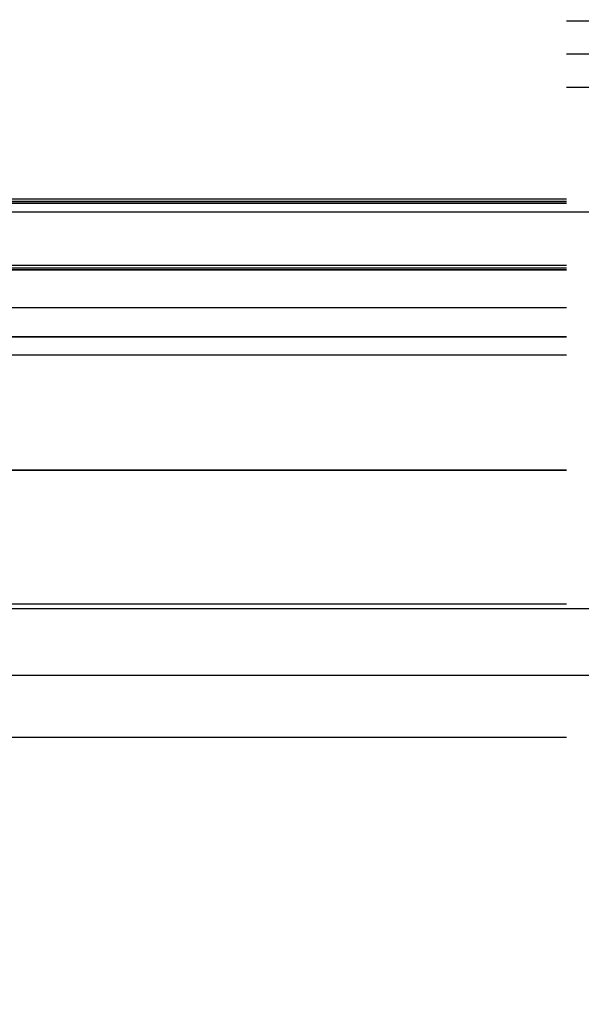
# Model space of a CAD drawing. Header units: millimetres. Extents: x -630 to 192, y -7 to 1615.
# Tile 208 of 249: x 65 to 77, y 1506 to 1526. Entities that reach past the tile are written whole.
import ezdxf

# ---------------------------------------------------------------- set-up
doc = ezdxf.new("R2010")
doc.units = ezdxf.units.MM
doc.header["$MEASUREMENT"] = 0
doc.layers.add('OVIDIO 160x80x72h', color=7, linetype='Continuous')

msp = doc.modelspace()

# ---------------------------------------------------------------- linework, layer by layer
at = {"layer": 'OVIDIO 160x80x72h', "extrusion": (0.114881, 0.045678, 0.992329)}
for points in [[(1406.103, -608.078), (1406.103, -501.222)], [(1406.103, -501.222), (1406.103, -608.078)], [(1405.646, -608.078), (1405.646, -501.222)], [(1405.646, -501.222), (1405.646, -608.078)], [(1391.393, -594.114), (1391.393, -539.71)], [(1391.164, -594.331), (1391.164, -539.14)]]:
    msp.add_lwpolyline(points, dxfattribs=at)
at = {"layer": 'OVIDIO 160x80x72h', "extrusion": (1, 0, 0)}
for points in [[(1522.251, 679.106), (1525.829, 680.895)], [(1525.829, 680.895), (1524.487, 683.578)], [(1524.487, 683.578), (1525.829, 680.895)], [(1521.491, 680.403), (1525.158, 682.236)], [(1524.487, 683.578), (1520.909, 681.789)], [(1523.995, 679.978), (1522.653, 682.661)], [(1522.161, 679.061), (1522.251, 679.106)], [(1522.251, 679.106), (1522.161, 679.061)], [(1520.82, 681.744), (1522.161, 679.061)], [(1522.161, 679.061), (1522.082, 679.022), (1522, 678.985), (1521.917, 678.949), (1521.833, 678.915), (1521.747, 678.882), (1521.659, 678.852), (1521.571, 678.823), (1521.481, 678.795), (1521.389, 678.77), (1521.297, 678.747), (1521.203, 678.726), (1521.108, 678.707), (1521.012, 678.69), (1520.915, 678.676), (1520.817, 678.664), (1520.719, 678.654), (1520.62, 678.647), (1520.52, 678.642), (1520.419, 678.639), (1520.318, 678.639), (1520.217, 678.642), (1520.116, 678.647), (1520.014, 678.655), (1519.912, 678.665), (1519.81, 678.679), (1519.709, 678.694), (1519.607, 678.713), (1519.506, 678.734), (1519.406, 678.757), (1519.306, 678.784), (1519.206, 678.813), (1519.108, 678.844), (1519.01, 678.878), (1518.913, 678.915), (1518.817, 678.954), (1518.723, 678.995), (1518.629, 679.039), (1518.537, 679.085), (1518.446, 679.133), (1518.357, 679.184), (1518.269, 679.237), (1518.183, 679.291), (1518.099, 679.348), (1518.016, 679.407), (1517.935, 679.467), (1517.856, 679.529), (1517.78, 679.593), (1517.705, 679.659), (1517.632, 679.726), (1517.561, 679.794), (1517.492, 679.864), (1517.425, 679.935), (1517.361, 680.007), (1517.298, 680.08), (1517.238, 680.154), (1517.18, 680.229), (1517.124, 680.305), (1517.071, 680.381), (1517.019, 680.458), (1516.97, 680.536), (1516.923, 680.614), (1516.878, 680.692), (1516.835, 680.771), (1516.795, 680.85)], [(1516.795, 680.85), (1516.835, 680.771), (1516.878, 680.692), (1516.923, 680.614), (1516.97, 680.536), (1517.019, 680.458), (1517.071, 680.381), (1517.124, 680.305), (1517.18, 680.229), (1517.238, 680.154), (1517.298, 680.08), (1517.361, 680.007), (1517.425, 679.935), (1517.492, 679.864), (1517.561, 679.794), (1517.632, 679.726), (1517.705, 679.659), (1517.78, 679.593), (1517.856, 679.529), (1517.935, 679.467), (1518.016, 679.407), (1518.099, 679.348), (1518.183, 679.291), (1518.269, 679.237), (1518.357, 679.184), (1518.446, 679.133), (1518.537, 679.085), (1518.629, 679.039), (1518.723, 678.995), (1518.817, 678.954), (1518.913, 678.915), (1519.01, 678.878), (1519.108, 678.844), (1519.206, 678.813), (1519.306, 678.784), (1519.406, 678.757), (1519.506, 678.734), (1519.607, 678.713), (1519.709, 678.694), (1519.81, 678.679), (1519.912, 678.665), (1520.014, 678.655), (1520.116, 678.647), (1520.217, 678.642), (1520.318, 678.639), (1520.419, 678.639), (1520.52, 678.642), (1520.62, 678.647), (1520.719, 678.654), (1520.817, 678.664), (1520.915, 678.676), (1521.012, 678.69), (1521.108, 678.707), (1521.203, 678.726), (1521.297, 678.747), (1521.389, 678.77), (1521.481, 678.795), (1521.571, 678.823), (1521.659, 678.852), (1521.747, 678.882), (1521.833, 678.915), (1521.917, 678.949), (1522, 678.985), (1522.082, 679.022), (1522.161, 679.061)], [(1522.161, 679.061), (1520.82, 681.744)], [(1518.169, 679.301), (1521.267, 680.85)], [(1520.909, 681.789), (1520.82, 681.744)], [(1520.82, 681.744), (1520.909, 681.789)], [(1519.478, 682.192), (1519.488, 682.172), (1519.499, 682.152), (1519.51, 682.133), (1519.522, 682.113), (1519.534, 682.094), (1519.547, 682.074), (1519.561, 682.055), (1519.574, 682.036), (1519.589, 682.018), (1519.604, 681.999), (1519.62, 681.981), (1519.636, 681.963), (1519.652, 681.945), (1519.67, 681.928), (1519.687, 681.911), (1519.706, 681.894), (1519.724, 681.877), (1519.744, 681.861), (1519.763, 681.846), (1519.783, 681.831), (1519.804, 681.816), (1519.825, 681.802), (1519.847, 681.788), (1519.869, 681.775), (1519.891, 681.762), (1519.914, 681.75), (1519.937, 681.739), (1519.96, 681.728), (1519.984, 681.718), (1520.008, 681.708), (1520.032, 681.699), (1520.056, 681.69), (1520.081, 681.682), (1520.106, 681.675), (1520.131, 681.669), (1520.156, 681.663), (1520.181, 681.657), (1520.207, 681.653), (1520.232, 681.649), (1520.257, 681.646), (1520.283, 681.643), (1520.308, 681.641), (1520.334, 681.64), (1520.359, 681.639), (1520.384, 681.639), (1520.409, 681.64), (1520.434, 681.641), (1520.459, 681.643), (1520.484, 681.645), (1520.508, 681.648), (1520.532, 681.652), (1520.556, 681.656), (1520.58, 681.661), (1520.604, 681.666), (1520.627, 681.672), (1520.65, 681.678), (1520.672, 681.685), (1520.694, 681.692), (1520.716, 681.7), (1520.738, 681.708), (1520.759, 681.716), (1520.779, 681.725), (1520.8, 681.735), (1520.82, 681.744)], [(1520.82, 681.744), (1520.8, 681.735), (1520.779, 681.725), (1520.759, 681.716), (1520.738, 681.708), (1520.716, 681.7), (1520.694, 681.692), (1520.672, 681.685), (1520.65, 681.678), (1520.627, 681.672), (1520.604, 681.666), (1520.58, 681.661), (1520.556, 681.656), (1520.532, 681.652), (1520.508, 681.648), (1520.484, 681.645), (1520.459, 681.643), (1520.434, 681.641), (1520.409, 681.64), (1520.384, 681.639), (1520.359, 681.639), (1520.334, 681.64), (1520.308, 681.641), (1520.283, 681.643), (1520.257, 681.646), (1520.232, 681.649), (1520.207, 681.653), (1520.181, 681.657), (1520.156, 681.663), (1520.131, 681.669), (1520.106, 681.675), (1520.081, 681.682), (1520.056, 681.69), (1520.032, 681.699), (1520.008, 681.708), (1519.984, 681.718), (1519.96, 681.728), (1519.937, 681.739), (1519.914, 681.75), (1519.891, 681.762), (1519.869, 681.775), (1519.847, 681.788), (1519.825, 681.802), (1519.804, 681.816), (1519.783, 681.831), (1519.763, 681.846), (1519.744, 681.861), (1519.724, 681.877), (1519.706, 681.894), (1519.687, 681.911), (1519.67, 681.928), (1519.652, 681.945), (1519.636, 681.963), (1519.62, 681.981), (1519.604, 681.999), (1519.589, 682.018), (1519.574, 682.036), (1519.561, 682.055), (1519.547, 682.074), (1519.534, 682.094), (1519.522, 682.113), (1519.51, 682.133), (1519.499, 682.152), (1519.488, 682.172), (1519.478, 682.192)], [(1518.584, 681.744), (1520.133, 678.646)], [(1519.478, 682.192), (1516.795, 680.85)], [(1516.795, 680.85), (1519.478, 682.192)], [(1519.478, 682.192), (1513.664, 693.819)], [(1513.664, 693.819), (1519.478, 682.192)], [(1512.323, 693.148), (1518.137, 681.521)], [(1516.795, 680.85), (1510.981, 692.478)], [(1510.981, 692.478), (1516.795, 680.85)], [(1513.888, 686.664), (1516.571, 688.005)], [(1510.981, 692.478), (1513.664, 693.819)], [(1513.664, 693.819), (1510.981, 692.478)], [(1510.186, 700.776), (1507.503, 699.435)]]:
    msp.add_lwpolyline(points, dxfattribs=at)
at = {"layer": 'OVIDIO 160x80x72h'}
for points in [[(76.216, 1525.829), (97.453, 1525.829)], [(97.453, 1525.158), (76.216, 1525.158)], [(97.453, 1524.487), (76.216, 1524.487)], [(41.216, 1522.251), (76.216, 1522.251)], [(41.216, 1522.206), (76.216, 1522.206)], [(76.216, 1522.161), (41.216, 1522.161)], [(41.216, 1522.161), (76.216, 1522.161)], [(90.716, 1521.983), (27.467, 1521.983)], [(76.216, 1520.909), (41.216, 1520.909)], [(41.216, 1520.865), (76.216, 1520.865)], [(41.216, 1520.82), (76.216, 1520.82)], [(76.216, 1520.82), (41.216, 1520.82)], [(76.216, 1520.056), (41.216, 1520.056)], [(41.216, 1519.478), (76.216, 1519.478)], [(76.216, 1519.478), (41.216, 1519.478)], [(76.216, 1519.108), (41.216, 1519.108)], [(76.216, 1516.795), (41.216, 1516.795)], [(41.216, 1516.795), (76.216, 1516.795)], [(89.788, 1514.012), (-219.111, 1514.012)], [(62.006, 1514.112), (76.216, 1514.112)], [(89.788, 1512.67), (-219.111, 1512.67)], [(62.006, 1511.428), (76.216, 1511.428)]]:
    msp.add_lwpolyline(points, dxfattribs=at)
at = {"layer": 'OVIDIO 160x80x72h', "extrusion": (2.56846e-05, 1, 8.30777e-08)}
for points in [[(-43.181, 680.576), (-74.181, 680.676)], [(-74.181, 680.676), (-43.181, 680.576)], [(-43.183, 679.867), (-74.183, 679.967)], [(-43.185, 679.158), (-74.185, 679.258)], [(-74.185, 679.258), (-43.185, 679.158)]]:
    msp.add_lwpolyline(points, dxfattribs=at)
at = {"layer": 'OVIDIO 160x80x72h', "extrusion": (-0.003049, 0.326394, 0.945229)}
for points in [[(-88.464, -1218.786), (-88.508, -1218.785), (-88.553, -1218.783), (-88.598, -1218.78), (-88.643, -1218.776), (-88.689, -1218.771), (-88.735, -1218.765), (-88.781, -1218.758), (-88.827, -1218.749), (-88.874, -1218.74), (-88.92, -1218.729), (-88.967, -1218.717), (-89.013, -1218.704), (-89.06, -1218.689), (-89.106, -1218.674), (-89.152, -1218.657), (-89.198, -1218.639), (-89.244, -1218.619), (-89.29, -1218.599), (-89.335, -1218.577), (-89.38, -1218.554), (-89.424, -1218.529), (-89.468, -1218.504), (-89.512, -1218.477), (-89.555, -1218.449), (-89.597, -1218.42), (-89.639, -1218.39), (-89.68, -1218.359), (-89.72, -1218.327), (-89.759, -1218.293), (-89.798, -1218.259), (-89.835, -1218.223), (-89.872, -1218.187), (-89.908, -1218.149), (-89.943, -1218.111), (-89.976, -1218.072), (-90.009, -1218.032), (-90.041, -1217.991), (-90.071, -1217.949), (-90.1, -1217.907), (-90.129, -1217.864), (-90.156, -1217.821), (-90.181, -1217.777), (-90.206, -1217.732), (-90.229, -1217.687), (-90.252, -1217.642), (-90.273, -1217.596), (-90.292, -1217.55), (-90.311, -1217.504), (-90.328, -1217.458), (-90.344, -1217.411), (-90.359, -1217.364), (-90.372, -1217.318), (-90.384, -1217.271), (-90.395, -1217.224), (-90.405, -1217.177), (-90.414, -1217.131), (-90.422, -1217.084), (-90.428, -1217.038), (-90.433, -1216.992), (-90.437, -1216.946), (-90.441, -1216.901), (-90.443, -1216.856), (-90.444, -1216.811), (-90.444, -1216.767)], [(-90.444, -1216.767), (-90.444, -1216.811), (-90.443, -1216.856), (-90.441, -1216.901), (-90.437, -1216.946), (-90.433, -1216.992), (-90.428, -1217.038), (-90.422, -1217.084), (-90.414, -1217.131), (-90.405, -1217.177), (-90.395, -1217.224), (-90.384, -1217.271), (-90.372, -1217.318), (-90.359, -1217.364), (-90.344, -1217.411), (-90.328, -1217.458), (-90.311, -1217.504), (-90.292, -1217.55), (-90.273, -1217.596), (-90.252, -1217.642), (-90.229, -1217.687), (-90.206, -1217.732), (-90.181, -1217.777), (-90.156, -1217.821), (-90.129, -1217.864), (-90.1, -1217.907), (-90.071, -1217.949), (-90.041, -1217.991), (-90.009, -1218.032), (-89.976, -1218.072), (-89.943, -1218.111), (-89.908, -1218.149), (-89.872, -1218.187), (-89.835, -1218.223), (-89.798, -1218.259), (-89.759, -1218.293), (-89.72, -1218.327), (-89.68, -1218.359), (-89.639, -1218.39), (-89.597, -1218.42), (-89.555, -1218.449), (-89.512, -1218.477), (-89.468, -1218.504), (-89.424, -1218.529), (-89.38, -1218.554), (-89.335, -1218.577), (-89.29, -1218.599), (-89.244, -1218.619), (-89.198, -1218.639), (-89.152, -1218.657), (-89.106, -1218.674), (-89.06, -1218.689), (-89.013, -1218.704), (-88.967, -1218.717), (-88.92, -1218.729), (-88.874, -1218.74), (-88.827, -1218.749), (-88.781, -1218.758), (-88.735, -1218.765), (-88.689, -1218.771), (-88.643, -1218.776), (-88.598, -1218.78), (-88.553, -1218.783), (-88.508, -1218.785), (-88.464, -1218.786)], [(-90.444, -1216.767), (-90.444, -1216.817), (-90.442, -1216.867), (-90.44, -1216.917), (-90.436, -1216.967), (-90.43, -1217.017), (-90.424, -1217.067), (-90.416, -1217.117), (-90.407, -1217.167), (-90.397, -1217.216), (-90.386, -1217.265), (-90.373, -1217.314), (-90.359, -1217.362), (-90.344, -1217.41), (-90.328, -1217.457), (-90.311, -1217.504), (-90.292, -1217.55), (-90.273, -1217.596), (-90.252, -1217.641), (-90.231, -1217.685), (-90.208, -1217.729), (-90.184, -1217.772), (-90.16, -1217.814), (-90.135, -1217.855), (-90.108, -1217.895), (-90.081, -1217.935), (-90.053, -1217.974), (-90.025, -1218.011), (-89.995, -1218.048), (-89.966, -1218.084), (-89.935, -1218.119), (-89.904, -1218.153), (-89.872, -1218.187), (-89.84, -1218.219), (-89.806, -1218.251), (-89.772, -1218.282), (-89.736, -1218.313), (-89.7, -1218.343), (-89.663, -1218.372), (-89.625, -1218.401), (-89.586, -1218.429), (-89.546, -1218.456), (-89.505, -1218.482), (-89.463, -1218.507), (-89.421, -1218.531), (-89.378, -1218.555), (-89.334, -1218.577), (-89.289, -1218.599), (-89.244, -1218.619), (-89.198, -1218.639), (-89.152, -1218.657), (-89.105, -1218.674), (-89.057, -1218.69), (-89.009, -1218.705), (-88.961, -1218.718), (-88.912, -1218.731), (-88.863, -1218.742), (-88.814, -1218.752), (-88.764, -1218.761), (-88.714, -1218.768), (-88.664, -1218.774), (-88.614, -1218.779), (-88.564, -1218.783), (-88.514, -1218.785), (-88.464, -1218.786)], [(-88.464, -1218.786), (-88.508, -1218.785), (-88.553, -1218.783), (-88.598, -1218.78), (-88.643, -1218.776), (-88.689, -1218.771), (-88.735, -1218.765), (-88.781, -1218.758), (-88.827, -1218.749), (-88.874, -1218.74), (-88.92, -1218.729), (-88.967, -1218.717), (-89.013, -1218.704), (-89.06, -1218.689), (-89.106, -1218.674), (-89.152, -1218.657), (-89.198, -1218.639), (-89.244, -1218.619), (-89.29, -1218.599), (-89.335, -1218.577), (-89.38, -1218.554), (-89.424, -1218.529), (-89.468, -1218.504), (-89.512, -1218.477), (-89.555, -1218.449), (-89.597, -1218.42), (-89.639, -1218.39), (-89.68, -1218.359), (-89.72, -1218.327), (-89.759, -1218.293), (-89.798, -1218.259), (-89.835, -1218.223), (-89.872, -1218.187), (-89.908, -1218.149), (-89.943, -1218.111), (-89.976, -1218.072), (-90.009, -1218.032), (-90.041, -1217.991), (-90.071, -1217.949), (-90.1, -1217.907), (-90.129, -1217.864), (-90.156, -1217.821), (-90.181, -1217.777), (-90.206, -1217.732), (-90.229, -1217.687), (-90.252, -1217.642), (-90.273, -1217.596), (-90.292, -1217.55), (-90.311, -1217.504), (-90.328, -1217.458), (-90.344, -1217.411), (-90.359, -1217.364), (-90.372, -1217.318), (-90.384, -1217.271), (-90.395, -1217.224), (-90.405, -1217.177), (-90.414, -1217.131), (-90.422, -1217.084), (-90.428, -1217.038), (-90.433, -1216.992), (-90.437, -1216.946), (-90.441, -1216.901), (-90.443, -1216.856), (-90.444, -1216.811), (-90.444, -1216.767)], [(-90.444, -1216.767), (-90.444, -1216.811), (-90.443, -1216.856), (-90.441, -1216.901), (-90.437, -1216.946), (-90.433, -1216.992), (-90.428, -1217.038), (-90.422, -1217.084), (-90.414, -1217.131), (-90.405, -1217.177), (-90.395, -1217.224), (-90.384, -1217.271), (-90.372, -1217.318), (-90.359, -1217.364), (-90.344, -1217.411), (-90.328, -1217.458), (-90.311, -1217.504), (-90.292, -1217.55), (-90.273, -1217.596), (-90.252, -1217.642), (-90.229, -1217.687), (-90.206, -1217.732), (-90.181, -1217.777), (-90.156, -1217.821), (-90.129, -1217.864), (-90.1, -1217.907), (-90.071, -1217.949), (-90.041, -1217.991), (-90.009, -1218.032), (-89.976, -1218.072), (-89.943, -1218.111), (-89.908, -1218.149), (-89.872, -1218.187), (-89.835, -1218.223), (-89.798, -1218.259), (-89.759, -1218.293), (-89.72, -1218.327), (-89.68, -1218.359), (-89.639, -1218.39), (-89.597, -1218.42), (-89.555, -1218.449), (-89.512, -1218.477), (-89.468, -1218.504), (-89.424, -1218.529), (-89.38, -1218.554), (-89.335, -1218.577), (-89.29, -1218.599), (-89.244, -1218.619), (-89.198, -1218.639), (-89.152, -1218.657), (-89.106, -1218.674), (-89.06, -1218.689), (-89.013, -1218.704), (-88.967, -1218.717), (-88.92, -1218.729), (-88.874, -1218.74), (-88.827, -1218.749), (-88.781, -1218.758), (-88.735, -1218.765), (-88.689, -1218.771), (-88.643, -1218.776), (-88.598, -1218.78), (-88.553, -1218.783), (-88.508, -1218.785), (-88.464, -1218.786)], [(-92.408, -1213.143), (-92.364, -1213.144), (-92.319, -1213.146), (-92.274, -1213.149), (-92.228, -1213.153), (-92.183, -1213.158), (-92.137, -1213.165), (-92.091, -1213.173), (-92.044, -1213.182), (-91.998, -1213.192), (-91.952, -1213.203), (-91.905, -1213.216), (-91.858, -1213.23), (-91.812, -1213.245), (-91.766, -1213.262), (-91.719, -1213.279), (-91.673, -1213.299), (-91.627, -1213.319), (-91.582, -1213.341), (-91.537, -1213.364), (-91.492, -1213.388), (-91.447, -1213.414), (-91.403, -1213.441), (-91.36, -1213.469), (-91.317, -1213.498), (-91.275, -1213.529), (-91.233, -1213.561), (-91.192, -1213.594), (-91.152, -1213.628), (-91.113, -1213.664), (-91.074, -1213.7), (-91.037, -1213.738), (-91, -1213.776), (-90.964, -1213.816), (-90.929, -1213.857), (-90.896, -1213.898), (-90.863, -1213.94), (-90.831, -1213.983), (-90.801, -1214.027), (-90.772, -1214.072), (-90.744, -1214.117), (-90.717, -1214.163), (-90.691, -1214.21), (-90.666, -1214.257), (-90.643, -1214.304), (-90.621, -1214.352), (-90.6, -1214.401), (-90.58, -1214.449), (-90.562, -1214.498), (-90.545, -1214.547), (-90.529, -1214.597), (-90.514, -1214.646), (-90.5, -1214.695), (-90.488, -1214.745), (-90.477, -1214.794), (-90.467, -1214.844), (-90.459, -1214.893), (-90.451, -1214.942), (-90.445, -1214.991), (-90.439, -1215.04), (-90.435, -1215.088), (-90.432, -1215.136), (-90.43, -1215.184), (-90.429, -1215.231), (-90.429, -1215.278)], [(-90.429, -1215.278), (-90.429, -1215.231), (-90.43, -1215.184), (-90.432, -1215.136), (-90.435, -1215.088), (-90.439, -1215.04), (-90.445, -1214.991), (-90.451, -1214.942), (-90.459, -1214.893), (-90.467, -1214.844), (-90.477, -1214.794), (-90.488, -1214.745), (-90.5, -1214.695), (-90.514, -1214.646), (-90.529, -1214.597), (-90.545, -1214.547), (-90.562, -1214.498), (-90.58, -1214.449), (-90.6, -1214.401), (-90.621, -1214.352), (-90.643, -1214.304), (-90.666, -1214.257), (-90.691, -1214.21), (-90.717, -1214.163), (-90.744, -1214.117), (-90.772, -1214.072), (-90.801, -1214.027), (-90.831, -1213.983), (-90.863, -1213.94), (-90.896, -1213.898), (-90.929, -1213.857), (-90.964, -1213.816), (-91, -1213.776), (-91.037, -1213.738), (-91.074, -1213.7), (-91.113, -1213.664), (-91.152, -1213.628), (-91.192, -1213.594), (-91.233, -1213.561), (-91.275, -1213.529), (-91.317, -1213.498), (-91.36, -1213.469), (-91.403, -1213.441), (-91.447, -1213.414), (-91.492, -1213.388), (-91.537, -1213.364), (-91.582, -1213.341), (-91.627, -1213.319), (-91.673, -1213.299), (-91.719, -1213.279), (-91.766, -1213.262), (-91.812, -1213.245), (-91.858, -1213.23), (-91.905, -1213.216), (-91.952, -1213.203), (-91.998, -1213.192), (-92.044, -1213.182), (-92.091, -1213.173), (-92.137, -1213.165), (-92.183, -1213.158), (-92.228, -1213.153), (-92.274, -1213.149), (-92.319, -1213.146), (-92.364, -1213.144), (-92.408, -1213.143)], [(-90.434, -1215.796), (-90.434, -1215.749), (-90.435, -1215.702), (-90.437, -1215.654), (-90.44, -1215.606), (-90.445, -1215.558), (-90.45, -1215.509), (-90.456, -1215.46), (-90.464, -1215.411), (-90.472, -1215.362), (-90.482, -1215.312), (-90.493, -1215.263), (-90.506, -1215.213), (-90.519, -1215.164), (-90.534, -1215.114), (-90.55, -1215.065), (-90.567, -1215.016), (-90.585, -1214.967), (-90.605, -1214.919), (-90.626, -1214.87), (-90.648, -1214.822), (-90.671, -1214.775), (-90.696, -1214.728), (-90.722, -1214.681), (-90.749, -1214.635), (-90.777, -1214.59), (-90.806, -1214.545), (-90.837, -1214.501), (-90.868, -1214.458), (-90.901, -1214.416), (-90.935, -1214.374), (-90.969, -1214.334), (-91.005, -1214.294), (-91.042, -1214.256), (-91.079, -1214.218), (-91.118, -1214.182), (-91.157, -1214.146), (-91.197, -1214.112), (-91.238, -1214.079), (-91.28, -1214.047), (-91.322, -1214.016), (-91.365, -1213.987), (-91.408, -1213.959), (-91.452, -1213.932), (-91.497, -1213.906), (-91.542, -1213.882), (-91.587, -1213.859), (-91.633, -1213.837), (-91.678, -1213.817), (-91.724, -1213.797), (-91.771, -1213.78), (-91.817, -1213.763), (-91.864, -1213.748), (-91.91, -1213.734), (-91.957, -1213.721), (-92.003, -1213.71), (-92.05, -1213.7), (-92.096, -1213.691), (-92.142, -1213.683), (-92.188, -1213.676), (-92.233, -1213.671), (-92.279, -1213.667), (-92.324, -1213.664), (-92.369, -1213.662), (-92.413, -1213.661)], [(-92.413, -1213.661), (-92.369, -1213.662), (-92.324, -1213.664), (-92.279, -1213.667), (-92.233, -1213.671), (-92.188, -1213.676), (-92.142, -1213.683), (-92.096, -1213.691), (-92.05, -1213.7), (-92.003, -1213.71), (-91.957, -1213.721), (-91.91, -1213.734), (-91.864, -1213.748), (-91.817, -1213.763), (-91.771, -1213.78), (-91.724, -1213.797), (-91.678, -1213.817), (-91.633, -1213.837), (-91.587, -1213.859), (-91.542, -1213.882), (-91.497, -1213.906), (-91.452, -1213.932), (-91.408, -1213.959), (-91.365, -1213.987), (-91.322, -1214.016), (-91.28, -1214.047), (-91.238, -1214.079), (-91.197, -1214.112), (-91.157, -1214.146), (-91.118, -1214.182), (-91.079, -1214.218), (-91.042, -1214.256), (-91.005, -1214.294), (-90.969, -1214.334), (-90.935, -1214.374), (-90.901, -1214.416), (-90.868, -1214.458), (-90.837, -1214.501), (-90.806, -1214.545), (-90.777, -1214.59), (-90.749, -1214.635), (-90.722, -1214.681), (-90.696, -1214.728), (-90.671, -1214.775), (-90.648, -1214.822), (-90.626, -1214.87), (-90.605, -1214.919), (-90.585, -1214.967), (-90.567, -1215.016), (-90.55, -1215.065), (-90.534, -1215.114), (-90.519, -1215.164), (-90.506, -1215.213), (-90.493, -1215.263), (-90.482, -1215.312), (-90.472, -1215.362), (-90.464, -1215.411), (-90.456, -1215.46), (-90.45, -1215.509), (-90.445, -1215.558), (-90.44, -1215.606), (-90.437, -1215.654), (-90.435, -1215.702), (-90.434, -1215.749), (-90.434, -1215.796)]]:
    msp.add_lwpolyline(points, dxfattribs=at)
at = {"layer": 'OVIDIO 160x80x72h', "extrusion": (0.999995, 0.000995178, 0.002882)}
for points in [[(1524.656, 679.037), (1525.146, 680.455)], [(1525.146, 680.455), (1524.656, 679.037)], [(1524.101, 679.229), (1524.591, 680.647)], [(1522.061, 679.934), (1522.55, 681.351)]]:
    msp.add_lwpolyline(points, dxfattribs=at)
at = {"layer": 'OVIDIO 160x80x72h', "extrusion": (0.999999, -0.001021, 0.000352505)}
for points in [[(1523.407, 681.309), (1522, 681.795)], [(1522, 681.795), (1523.407, 681.309)], [(1523.162, 680.6), (1522, 681.001)], [(1522.918, 679.891), (1522, 680.208)], [(1522, 680.208), (1522.918, 679.891)]]:
    msp.add_lwpolyline(points, dxfattribs=at)
at = {"layer": 'OVIDIO 160x80x72h', "extrusion": (0.999995, 0.000995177, 0.002882)}
for points in [[(1522.764, 679.691), (1523.254, 681.109)], [(1523.254, 681.109), (1522.764, 679.691)]]:
    msp.add_lwpolyline(points, dxfattribs=at)
at = {"layer": 'OVIDIO 160x80x72h', "extrusion": (0, 1, 0)}
for points in [[(-90.716, 682.102), (-27.467, 682.102)], [(-27.467, 682.102), (-90.716, 682.102)], [(-27.467, 681.431), (-90.716, 681.431)], [(-90.716, 681.431), (-27.467, 681.431)]]:
    msp.add_lwpolyline(points, dxfattribs=at)
at = {"layer": 'OVIDIO 160x80x72h', "extrusion": (5.03619e-08, 1, -1.557e-05)}
for points in [[(-76.216, 681.845), (-76.221, 680.258)], [(-76.221, 680.258), (-76.216, 681.845)]]:
    msp.add_lwpolyline(points, dxfattribs=at)
at = {"layer": 'OVIDIO 160x80x72h', "extrusion": (-0.003235, 1.55701e-05, 0.999995)}
msp.add_lwpolyline([(80.421, 1519.913), (80.371, 1519.913), (80.321, 1519.915), (80.27, 1519.918), (80.22, 1519.923), (80.17, 1519.928), (80.12, 1519.935), (80.071, 1519.944), (80.021, 1519.953), (79.972, 1519.964), (79.923, 1519.976), (79.874, 1519.989), (79.826, 1520.003), (79.779, 1520.019), (79.731, 1520.035), (79.685, 1520.053), (79.639, 1520.072), (79.593, 1520.092), (79.549, 1520.113), (79.505, 1520.135), (79.461, 1520.158), (79.419, 1520.182), (79.377, 1520.207), (79.336, 1520.233), (79.296, 1520.259), (79.256, 1520.287), (79.218, 1520.315), (79.18, 1520.344), (79.144, 1520.374), (79.108, 1520.404), (79.073, 1520.435), (79.04, 1520.466), (79.007, 1520.499), (78.975, 1520.531), (78.943, 1520.565), (78.912, 1520.6), (78.882, 1520.635), (78.852, 1520.672), (78.823, 1520.71), (78.795, 1520.748), (78.768, 1520.787), (78.741, 1520.828), (78.715, 1520.869), (78.69, 1520.91), (78.666, 1520.953), (78.643, 1520.996), (78.621, 1521.04), (78.6, 1521.085), (78.58, 1521.131), (78.561, 1521.177), (78.544, 1521.223), (78.527, 1521.27), (78.511, 1521.318), (78.497, 1521.366), (78.484, 1521.415), (78.472, 1521.464), (78.461, 1521.513), (78.452, 1521.562), (78.444, 1521.612), (78.437, 1521.662), (78.431, 1521.712), (78.427, 1521.762), (78.423, 1521.812), (78.422, 1521.863), (78.421, 1521.913)], dxfattribs=at)
at = {"layer": 'OVIDIO 160x80x72h', "extrusion": (0, 0.894427, 0.447214)}
for points in [[(-76.216, -56.361), (-76.213, -56.116), (-76.205, -55.87), (-76.191, -55.622), (-76.172, -55.372), (-76.146, -55.121), (-76.114, -54.868), (-76.077, -54.614), (-76.032, -54.359), (-75.982, -54.103), (-75.925, -53.847), (-75.862, -53.59), (-75.791, -53.334), (-75.715, -53.077), (-75.631, -52.821), (-75.541, -52.566), (-75.444, -52.311), (-75.34, -52.058), (-75.229, -51.806), (-75.112, -51.556), (-74.987, -51.308), (-74.856, -51.062), (-74.718, -50.819), (-74.574, -50.579), (-74.423, -50.341), (-74.266, -50.107), (-74.102, -49.877), (-73.932, -49.65), (-73.756, -49.427), (-73.574, -49.209), (-73.386, -48.995), (-73.193, -48.786), (-72.994, -48.582), (-72.79, -48.384), (-72.581, -48.19), (-72.368, -48.003), (-72.149, -47.821), (-71.927, -47.645), (-71.7, -47.475), (-71.469, -47.311), (-71.235, -47.154), (-70.998, -47.003), (-70.757, -46.858), (-70.514, -46.72), (-70.268, -46.589), (-70.02, -46.465), (-69.77, -46.348), (-69.518, -46.237), (-69.265, -46.133), (-69.011, -46.036), (-68.755, -45.945), (-68.499, -45.862), (-68.243, -45.785), (-67.986, -45.715), (-67.73, -45.652), (-67.473, -45.595), (-67.218, -45.544), (-66.963, -45.5), (-66.709, -45.462), (-66.456, -45.431), (-66.204, -45.405), (-65.955, -45.385), (-65.706, -45.371), (-65.46, -45.363), (-65.216, -45.361)], [(-65.216, -45.361), (-65.46, -45.363), (-65.706, -45.371), (-65.955, -45.385), (-66.204, -45.405), (-66.456, -45.431), (-66.709, -45.462), (-66.963, -45.5), (-67.218, -45.544), (-67.473, -45.595), (-67.73, -45.652), (-67.986, -45.715), (-68.243, -45.785), (-68.499, -45.862), (-68.755, -45.945), (-69.011, -46.036), (-69.265, -46.133), (-69.518, -46.237), (-69.77, -46.348), (-70.02, -46.465), (-70.268, -46.589), (-70.514, -46.72), (-70.757, -46.858), (-70.998, -47.003), (-71.235, -47.154), (-71.469, -47.311), (-71.7, -47.475), (-71.927, -47.645), (-72.149, -47.821), (-72.368, -48.003), (-72.581, -48.19), (-72.79, -48.384), (-72.994, -48.582), (-73.193, -48.786), (-73.386, -48.995), (-73.574, -49.209), (-73.756, -49.427), (-73.932, -49.65), (-74.102, -49.877), (-74.266, -50.107), (-74.423, -50.341), (-74.574, -50.579), (-74.718, -50.819), (-74.856, -51.062), (-74.987, -51.308), (-75.112, -51.556), (-75.229, -51.806), (-75.34, -52.058), (-75.444, -52.311), (-75.541, -52.566), (-75.631, -52.821), (-75.715, -53.077), (-75.791, -53.334), (-75.862, -53.59), (-75.925, -53.847), (-75.982, -54.103), (-76.032, -54.359), (-76.077, -54.614), (-76.114, -54.868), (-76.146, -55.121), (-76.172, -55.372), (-76.191, -55.622), (-76.205, -55.87), (-76.213, -56.116), (-76.216, -56.361)], [(-76.216, -56.361), (-76.213, -56.096), (-76.203, -55.831), (-76.187, -55.564), (-76.165, -55.298), (-76.135, -55.031), (-76.1, -54.763), (-76.057, -54.497), (-76.008, -54.23), (-75.952, -53.964), (-75.889, -53.7), (-75.82, -53.436), (-75.744, -53.174), (-75.662, -52.913), (-75.573, -52.655), (-75.478, -52.399), (-75.376, -52.145), (-75.268, -51.893), (-75.154, -51.645), (-75.034, -51.4), (-74.908, -51.158), (-74.776, -50.919), (-74.639, -50.685), (-74.496, -50.454), (-74.348, -50.228), (-74.194, -50.005), (-74.036, -49.787), (-73.873, -49.574), (-73.706, -49.366), (-73.534, -49.162), (-73.358, -48.964), (-73.178, -48.77), (-72.994, -48.582), (-72.806, -48.399), (-72.613, -48.219), (-72.414, -48.043), (-72.211, -47.871), (-72.002, -47.703), (-71.789, -47.54), (-71.571, -47.382), (-71.349, -47.229), (-71.122, -47.081), (-70.892, -46.938), (-70.657, -46.8), (-70.419, -46.669), (-70.177, -46.543), (-69.932, -46.422), (-69.683, -46.308), (-69.432, -46.2), (-69.178, -46.099), (-68.922, -46.003), (-68.663, -45.915), (-68.403, -45.832), (-68.141, -45.756), (-67.877, -45.687), (-67.612, -45.625), (-67.346, -45.569), (-67.08, -45.52), (-66.813, -45.477), (-66.546, -45.441), (-66.279, -45.412), (-66.012, -45.389), (-65.746, -45.373), (-65.481, -45.364), (-65.216, -45.361)], [(-76.216, -56.361), (-76.213, -56.116), (-76.205, -55.87), (-76.191, -55.622), (-76.172, -55.372), (-76.146, -55.121), (-76.114, -54.868), (-76.077, -54.614), (-76.032, -54.359), (-75.982, -54.103), (-75.925, -53.847), (-75.862, -53.59), (-75.791, -53.334), (-75.715, -53.077), (-75.631, -52.821), (-75.541, -52.566), (-75.444, -52.311), (-75.34, -52.058), (-75.229, -51.806), (-75.112, -51.556), (-74.987, -51.308), (-74.856, -51.062), (-74.718, -50.819), (-74.574, -50.579), (-74.423, -50.341), (-74.266, -50.107), (-74.102, -49.877), (-73.932, -49.65), (-73.756, -49.427), (-73.574, -49.209), (-73.386, -48.995), (-73.193, -48.786), (-72.994, -48.582), (-72.79, -48.384), (-72.581, -48.19), (-72.368, -48.003), (-72.149, -47.821), (-71.927, -47.645), (-71.7, -47.475), (-71.469, -47.311), (-71.235, -47.154), (-70.998, -47.003), (-70.757, -46.858), (-70.514, -46.72), (-70.268, -46.589), (-70.02, -46.465), (-69.77, -46.348), (-69.518, -46.237), (-69.265, -46.133), (-69.011, -46.036), (-68.755, -45.945), (-68.499, -45.862), (-68.243, -45.785), (-67.986, -45.715), (-67.73, -45.652), (-67.473, -45.595), (-67.218, -45.544), (-66.963, -45.5), (-66.709, -45.462), (-66.456, -45.431), (-66.204, -45.405), (-65.955, -45.385), (-65.706, -45.371), (-65.46, -45.363), (-65.216, -45.361)], [(-65.216, -45.361), (-65.46, -45.363), (-65.706, -45.371), (-65.955, -45.385), (-66.204, -45.405), (-66.456, -45.431), (-66.709, -45.462), (-66.963, -45.5), (-67.218, -45.544), (-67.473, -45.595), (-67.73, -45.652), (-67.986, -45.715), (-68.243, -45.785), (-68.499, -45.862), (-68.755, -45.945), (-69.011, -46.036), (-69.265, -46.133), (-69.518, -46.237), (-69.77, -46.348), (-70.02, -46.465), (-70.268, -46.589), (-70.514, -46.72), (-70.757, -46.858), (-70.998, -47.003), (-71.235, -47.154), (-71.469, -47.311), (-71.7, -47.475), (-71.927, -47.645), (-72.149, -47.821), (-72.368, -48.003), (-72.581, -48.19), (-72.79, -48.384), (-72.994, -48.582), (-73.193, -48.786), (-73.386, -48.995), (-73.574, -49.209), (-73.756, -49.427), (-73.932, -49.65), (-74.102, -49.877), (-74.266, -50.107), (-74.423, -50.341), (-74.574, -50.579), (-74.718, -50.819), (-74.856, -51.062), (-74.987, -51.308), (-75.112, -51.556), (-75.229, -51.806), (-75.34, -52.058), (-75.444, -52.311), (-75.541, -52.566), (-75.631, -52.821), (-75.715, -53.077), (-75.791, -53.334), (-75.862, -53.59), (-75.925, -53.847), (-75.982, -54.103), (-76.032, -54.359), (-76.077, -54.614), (-76.114, -54.868), (-76.146, -55.121), (-76.172, -55.372), (-76.191, -55.622), (-76.205, -55.87), (-76.213, -56.116), (-76.216, -56.361)]]:
    msp.add_lwpolyline(points, dxfattribs=at)

doc.saveas('drawing.dxf')
